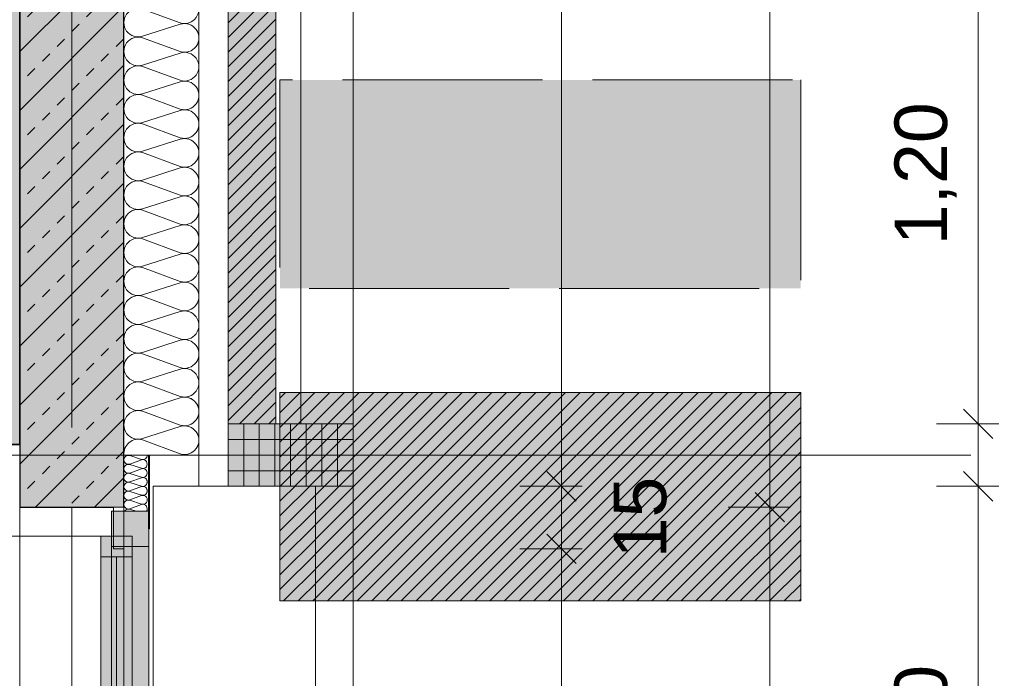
# Model space of a CAD drawing. Header units: metres. Extents: x -167 to 152, y -127 to 99.
# Tile 187 of 225: x -0.13 to 2.24, y -5.94 to -4.36. Entities that reach past the tile are written whole.
import ezdxf

# ---------------------------------------------------------------- set-up
doc = ezdxf.new("R2010")
doc.units = ezdxf.units.M
doc.header["$PDMODE"] = 1
doc.header["$PDSIZE"] = -2
for name, pattern in [('ACAD_ISO02W101', [0.6, 0.48, -0.12]), ('Achsen 01', [5.291531, 3.175, -1.058062, 0.352704, -0.705764]), ('gestrichelt - 01', [2, 1, -1]), ('ISO-07 Punktiert', [0.889, 0.127, -0.762]), ('Raster 01', [2, 1, -1]), ('VW-01 Strichlinie kurz', [2, 1, -1])]:
    doc.linetypes.add(name, pattern=pattern)
doc.layers.get('0').update_dxf_attribs({"lineweight": 25})
for name, color, linetype, lineweight, true_color in [('013_Beton und Stahlbetonarbeiten-000 Brüstung', 7, 'Continuous', 9, 0xa6a6a6), ('013_Beton und Stahlbetonarbeiten-000 Sichtbeton-331 tragende Au', 5, 'Continuous', 5, 0x0000ff), ('014_Fassadenarbeiten-000 Aufsicht Betonfertigteile', 7, 'Continuous', 9, 0xc0c0c0), ('014_Fassadenarbeiten-000 Aufsicht Mauerwerk', 7, 'Continuous', 9, 0xa6a6a6), ('014_Fassadenarbeiten-330 mineralische Dämmung', 7, 'Continuous', 9, 0x666666), ('031_Metallbauarbeiten-330 Aufsicht Metallbauarbeiten', 7, 'Continuous', 9, 0xa6a6a6), ('031_Metallbauarbeiten-350 Lamellendecke DS', 7, 'Continuous', 35, 0x666666), ('032_Metallarbeiten-Fenster', 7, 'Continuous', 13, 0x444444), ('AV1-Achsen', 1, 'Achsen 01', 18, 0xff0000), ('AV1-Raster', 7, 'Raster 01', 9, 0xa6a6a6)]:
    doc.layers.add(name, color=color, linetype=linetype, lineweight=lineweight, true_color=true_color)
for name, color, linetype, lineweight in [('013_Beton und Stahlbetonarbeiten-000 Unterzüge', 7, 'ISO-07 Punktiert', 13), ('013_Beton und Stahlbetonarbeiten-320 Fundamente Aufg. Wände', 7, 'ACAD_ISO02W101', 9), ('013_Beton und Stahlbetonarbeiten-330 Außenwände', 7, 'Continuous', 25), ('014_Fassadenarbeiten-330 Betonfertigteile vertikal', 7, 'Continuous', 9), ('014_Fassadenarbeiten-330 Filtermauerwerk 11.5cm', 7, 'Continuous', 9), ('039_Trockenbauarbeiten-340 Gipskarton', 7, 'Continuous', 9), ('039_Trockenbauarbeiten-alllg.', 7, 'Continuous', 9), ('_1.35m (3D)', 7, 'Continuous', 9), ('_GRU (2D)', 7, 'Continuous', 9), ('_Legende (2D)', 7, 'Continuous', 9), ('_OG 1 (2D)', 7, 'Continuous', 9), ('_OG 1 - DS (2D)', 7, 'Continuous', 9), ('Bemaßung-Bemaßung', 7, 'Continuous', 9), ('Keine', 7, 'Continuous', 9)]:
    doc.layers.add(name, color=color, linetype=linetype, lineweight=lineweight)
doc.layers.get('0').freeze()
doc.styles.add('Arial', font='arial.ttf')
doc.dimstyles.new('COE 50', dxfattribs={"dimtxt": 126.090495, "dimasz": 0.001414, "dimexe": 0.001, "dimexo": 0.01, "dimgap": 0.001, "dimtad": 1, "dimdec": 3, "dimtxsty": 'Arial', "dimblk": 'VW_SLASH-4', "dimblk1": 'VW_SLASH-4', "dimblk2": 'VW_SLASH-4', "dimcen": 0, "dimadec": 3, "dimazin": 0, "dimtfac": 0.8, "dimtdec": 3, "dimtix": 1, "dimtmove": 0, "dimatfit": 0, "dimldrblk": 'VW_SLASH-3', "dimfxl": 0.002, "dimfxlon": 1, "dimfrac": 2, "dimtolj": 1, "dimarcsym": 0})
pattern_1 = [(45, (0, 0), (0.01767767, -0.01767767), [])]

# ---------------------------------------------------------------- blocks, each defined once
blk = doc.blocks.new('Group-2')
at = {"layer": 'AV1-Raster'}
blk.add_line((1.35, -5.4), (-40.5, -5.4), dxfattribs=at)
blk = doc.blocks.new('1.35m (3D)')
at = {"layer": 'AV1-Raster', "color": 7}
blk.add_blockref('Group-2', (0, 0), dxfattribs=at)
blk = doc.blocks.new('OG 1 - DS (2D)')
at = {"layer": '031_Metallbauarbeiten-350 Lamellendecke DS', "linetype": 'Continuous', "lineweight": 0, "transparency": 33554508}
blk.add_hatch(color=254, dxfattribs=at).paths.add_polyline_path([(-3.975, -0.215), (-0.125, -0.215), (-0.125, -5.375), (-3.975, -5.375)])
at = {"layer": '031_Metallbauarbeiten-350 Lamellendecke DS', "linetype": 'Continuous', "lineweight": 9, "transparency": 33554508}
h = blk.add_hatch(dxfattribs=at)
h.set_pattern_fill('Lamellendecke', color=252, style=0, pattern_type=2)
h.set_pattern_definition([(90, (0, 0), (0.04, 0), [])])
h.paths.add_polyline_path([(-3.975, -0.215), (-0.125, -0.215), (-0.125, -5.375), (-3.975, -5.375)])
at = {"layer": '031_Metallbauarbeiten-350 Lamellendecke DS', "flags": 128}
blk.add_lwpolyline([(-3.975, -0.215), (-0.125, -0.215), (-0.125, -5.375), (-3.975, -5.375)], close=True, dxfattribs=at)
blk = doc.blocks.new('Group-282')
at = {"layer": '014_Fassadenarbeiten-330 mineralische Dämmung', "transparency": 33554687, "flags": 128}
for points in [[(-5.2626, -0.26, -0.324435), (-5.2752, -0.2984, -0.324435), (-5.3156, -0.2984, -0.324435), (-5.3282, -0.26), (-5.2949, -0.17, 0.324488), (-5.3075, -0.1315, 0.324488), (-5.3479, -0.1315, 0.324488), (-5.3605, -0.17), (-5.3315, -0.26, -0.324435), (-5.3441, -0.2984, -0.324435), (-5.3845, -0.2984, -0.324435), (-5.3971, -0.26), (-5.3638, -0.17, 0.54007), (-5.4, -0.1252)], [(-5.3971, -0.26, 1.372583), (-5.3315, -0.26), (-5.3605, -0.17, -1.372995), (-5.2949, -0.17), (-5.3282, -0.26, 1.372583), (-5.2626, -0.26), (-5.2915, -0.17, -1.372995), (-5.226, -0.17), (-5.2592, -0.26, 1.372583), (-5.1937, -0.26), (-5.2226, -0.17, -1.372995), (-5.157, -0.17), (-5.1903, -0.26, 1.372583), (-5.1247, -0.26), (-5.1536, -0.17, -1.372995), (-5.0881, -0.17), (-5.1213, -0.26, 1.372583), (-5.0558, -0.26), (-5.0847, -0.17, -1.372995), (-5.0191, -0.17), (-5.0524, -0.26, 1.372583), (-4.9868, -0.26), (-5.0157, -0.17, -1.372995), (-4.9502, -0.17), (-4.9834, -0.26, 1.372583), (-4.9179, -0.26), (-4.9468, -0.17, -1.372995), (-4.8812, -0.17), (-4.9145, -0.26, 1.372583), (-4.8489, -0.26), (-4.8779, -0.17, -1.372995), (-4.8123, -0.17), (-4.8456, -0.26, 1.372583), (-4.78, -0.26), (-4.8089, -0.17, -1.372995), (-4.7433, -0.17), (-4.7766, -0.26, 1.372583), (-4.711, -0.26), (-4.74, -0.17, -1.372995), (-4.6744, -0.17), (-4.7077, -0.26, 1.372583), (-4.6421, -0.26), (-4.671, -0.17, -1.372995), (-4.6054, -0.17), (-4.6387, -0.26, 1.372583), (-4.5731, -0.26), (-4.6021, -0.17, -1.372995), (-4.5365, -0.17), (-4.5698, -0.26, 1.372583), (-4.5042, -0.26), (-4.5331, -0.17, -1.372995), (-4.4676, -0.17), (-4.5008, -0.26, 1.372583), (-4.4353, -0.26), (-4.4642, -0.17, -1.372995), (-4.3986, -0.17), (-4.4319, -0.26, 1.372583), (-4.3663, -0.26), (-4.3952, -0.17, -1.372995), (-4.3297, -0.17), (-4.3629, -0.26, 1.372583), (-4.2974, -0.26)], [(-5.4, -0.2616, -0.131588), (-5.4, -0.2795)]]:
    blk.add_lwpolyline(points, format="xyb", dxfattribs=at)
blk = doc.blocks.new('Group-283')
at = {"layer": '014_Fassadenarbeiten-330 mineralische Dämmung', "transparency": 33554687}
blk.add_blockref('Group-282', (0, 0), dxfattribs=at)
blk = doc.blocks.new('Parametric Object-41')
at = {"layer": '014_Fassadenarbeiten-330 mineralische Dämmung', "color": 7, "transparency": 33554687}
blk.add_blockref('Group-283', (0, 0), dxfattribs=at)
at = {"layer": '014_Fassadenarbeiten-330 mineralische Dämmung', "color": 0, "flags": 1}
for tag in ['IFC_UUID', 'instanceID', 'prm0_name', 'prm0_type', 'prm0_value', 'prm1_name', 'prm1_type', 'prm1_value', 'prm2_name', 'prm2_type', 'prm2_value', 'prm3_name', 'prm3_type', 'prm3_value', 'prm4_name', 'prm4_type', 'prm4_value', 'prm5_name', 'prm5_type', 'prm5_value', 'prm6_name', 'prm6_type', 'prm6_value']:
    blk.add_attdef(tag, (0.1169, -5.4048), '', height=0.00018, dxfattribs=at)
blk = doc.blocks.new('VW_SLASH-4')
at = {"color": 0, "linetype": 'ByBlock', "lineweight": -2, "transparency": 16777216}
blk.add_line((0, 0), (-1, 0), dxfattribs=at)
at = {"color": 0, "linetype": 'Continuous', "lineweight": 15, "transparency": 16777216, "flags": 128}
blk.add_lwpolyline([(0.5, 0.5), (-0.5, -0.5)], dxfattribs=at)
blk = doc.blocks.new('*D411')
at = {"layer": 'Bemaßung-Bemaßung', "color": 0, "lineweight": -2}
for p, q in [((3.075, 0), (3.225, 0)), ((3.175, -5.3293), (3.175, -0.0707)), ((3.075, -5.4), (3.225, -5.4))]:
    blk.add_line(p, q, dxfattribs=at)
at = {"layer": 'Defpoints', "color": 0}
for p in [(0, 0), (3.175, 0), (0, -5.4)]:
    blk.add_point(p, dxfattribs=at)
at = {"layer": 'Bemaßung-Bemaßung', "color": 0, "lineweight": -2, "xscale": 0.070693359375, "yscale": 0.070693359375, "zscale": 0.070693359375}
for p, rotation in [((3.175, 0), 89.99999999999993), ((3.175, -5.4), 269.9999999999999)]:
    blk.add_blockref('VW_SLASH-4', p, dxfattribs=dict(at, rotation=rotation))
at = {"layer": 'Bemaßung-Bemaßung', "color": 0, "insert": (3.0492, -2.7), "char_height": 0.12609, "attachment_point": 5, "rotation": 90, "style": 'Arial'}
blk.add_mtext('\\A1;5,40', dxfattribs=at)
blk = doc.blocks.new('VW_SLASH-3')
at = {"color": 0, "linetype": 'ByBlock', "lineweight": -2, "transparency": 16777216}
blk.add_line((0, 0), (-1, 0), dxfattribs=at)
at = {"color": 0, "linetype": 'Continuous', "lineweight": 15, "transparency": 16777216, "flags": 128}
blk.add_lwpolyline([(0.5, 0.5), (-0.5, -0.5)], dxfattribs=at)
blk = doc.blocks.new('*D412')
at = {"layer": 'Bemaßung-Bemaßung', "color": 0, "lineweight": -2}
for p, q in [((3.075, -5.4), (3.225, -5.4)), ((3.175, -8.0293), (3.175, -5.4707)), ((3.075, -8.1), (3.225, -8.1))]:
    blk.add_line(p, q, dxfattribs=at)
at = {"layer": 'Defpoints', "color": 0}
for p in [(0, -5.4), (3.175, -5.4), (0, -8.1)]:
    blk.add_point(p, dxfattribs=at)
at = {"layer": 'Bemaßung-Bemaßung', "color": 0, "lineweight": -2, "xscale": 0.070693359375, "yscale": 0.070693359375, "zscale": 0.070693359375}
for p, rotation in [((3.175, -5.4), 90), ((3.175, -8.1), 270)]:
    blk.add_blockref('VW_SLASH-4', p, dxfattribs=dict(at, rotation=rotation))
at = {"layer": 'Bemaßung-Bemaßung', "color": 0, "insert": (3.0492, -6.75), "char_height": 0.12609, "attachment_point": 5, "rotation": 90, "style": 'Arial'}
blk.add_mtext('\\A1;2,70', dxfattribs=at)
blk = doc.blocks.new('*D506')
at = {"layer": 'Bemaßung-Bemaßung', "color": 0, "linetype": 'Continuous', "lineweight": -2}
for p, q in [((2.075, -4.125), (2.225, -4.125)), ((2.175, -5.2543), (2.175, -4.1957)), ((2.075, -5.325), (2.225, -5.325))]:
    blk.add_line(p, q, dxfattribs=at)
at = {"layer": 'Defpoints', "color": 0}
for p in [(0.675, -4.125), (2.175, -4.125), (0.675, -5.325)]:
    blk.add_point(p, dxfattribs=at)
at = {"layer": 'Bemaßung-Bemaßung', "color": 0, "lineweight": -2, "xscale": 0.070693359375, "yscale": 0.070693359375, "zscale": 0.070693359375}
for p, rotation in [((2.175, -4.125), 90), ((2.175, -5.325), 270)]:
    blk.add_blockref('VW_SLASH-4', p, dxfattribs=dict(at, rotation=rotation))
at = {"layer": 'Bemaßung-Bemaßung', "color": 0, "insert": (2.0492, -4.725), "char_height": 0.12609, "attachment_point": 5, "rotation": 90, "style": 'Arial'}
blk.add_mtext('\\A1;1,20', dxfattribs=at)
blk = doc.blocks.new('*D507')
at = {"layer": 'Bemaßung-Bemaßung', "color": 0, "linetype": 'Continuous', "lineweight": -2}
for p, q in [((2.175, -5.2543), (2.175, -5.1836)), ((2.075, -5.325), (2.225, -5.325)), ((2.175, -5.475), (2.175, -5.325)), ((2.075, -5.475), (2.225, -5.475)), ((2.175, -5.5457), (2.175, -5.6164))]:
    blk.add_line(p, q, dxfattribs=at)
at = {"layer": 'Defpoints', "color": 0}
for p in [(0.675, -5.325), (2.175, -5.325), (0.675, -5.475)]:
    blk.add_point(p, dxfattribs=at)
at = {"layer": 'Bemaßung-Bemaßung', "color": 0, "lineweight": -2, "xscale": 0.070693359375, "yscale": 0.070693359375, "zscale": 0.070693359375}
for p, rotation in [((2.175, -5.325), 270), ((2.175, -5.475), 90)]:
    blk.add_blockref('VW_SLASH-4', p, dxfattribs=dict(at, rotation=rotation))
at = {"layer": 'Bemaßung-Bemaßung', "color": 0, "insert": (2.3644, -5.4), "char_height": 0.12609, "attachment_point": 5, "rotation": 90, "style": 'Arial'}
blk.add_mtext('\\A1;15', dxfattribs=at)
blk = doc.blocks.new('*D508')
at = {"layer": 'Bemaßung-Bemaßung', "color": 0, "linetype": 'Continuous', "lineweight": -2}
for p, q in [((2.075, -5.475), (2.225, -5.475)), ((2.175, -6.6043), (2.175, -5.5457)), ((2.075, -6.675), (2.225, -6.675))]:
    blk.add_line(p, q, dxfattribs=at)
at = {"layer": 'Defpoints', "color": 0}
for p in [(0.675, -5.475), (2.175, -5.475), (0.675, -6.675)]:
    blk.add_point(p, dxfattribs=at)
at = {"layer": 'Bemaßung-Bemaßung', "color": 0, "lineweight": -2, "xscale": 0.070693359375, "yscale": 0.070693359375, "zscale": 0.070693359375}
for p, rotation in [((2.175, -5.475), 90), ((2.175, -6.675), 270)]:
    blk.add_blockref('VW_SLASH-4', p, dxfattribs=dict(at, rotation=rotation))
at = {"layer": 'Bemaßung-Bemaßung', "color": 0, "insert": (2.0492, -6.075), "char_height": 0.12609, "attachment_point": 5, "rotation": 90, "style": 'Arial'}
blk.add_mtext('\\A1;1,20', dxfattribs=at)
blk = doc.blocks.new('*D611')
at = {"layer": 'Bemaßung-Bemaßung', "color": 0, "linetype": 'Continuous', "lineweight": -2}
for p, q in [((1.075, -5.625), (1.225, -5.625)), ((1.175, -5.6957), (1.175, -7.8043)), ((1.075, -7.875), (1.225, -7.875))]:
    blk.add_line(p, q, dxfattribs=at)
at = {"layer": 'Defpoints', "color": 0}
for p in [(-0.125, -5.625), (-0.125, -7.875), (1.175, -7.875)]:
    blk.add_point(p, dxfattribs=at)
at = {"layer": 'Bemaßung-Bemaßung', "color": 0, "lineweight": -2, "xscale": 0.070693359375, "yscale": 0.070693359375, "zscale": 0.070693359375}
for p, rotation in [((1.175, -5.625), 90.00000000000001), ((1.175, -7.875), 270)]:
    blk.add_blockref('VW_SLASH-4', p, dxfattribs=dict(at, rotation=rotation))
at = {"layer": 'Bemaßung-Bemaßung', "color": 0, "insert": (1.0492, -6.75), "char_height": 0.12609, "attachment_point": 5, "rotation": 90, "style": 'Arial'}
blk.add_mtext('\\A1;2,25', dxfattribs=at)
blk = doc.blocks.new('*D612')
at = {"layer": 'Bemaßung-Bemaßung', "color": 0, "linetype": 'Continuous', "lineweight": -2}
for p, q in [((1.175, -5.4043), (1.175, -5.3336)), ((1.075, -5.475), (1.225, -5.475)), ((1.175, -5.475), (1.175, -5.625)), ((1.075, -5.625), (1.225, -5.625)), ((1.175, -5.6957), (1.175, -5.7664))]:
    blk.add_line(p, q, dxfattribs=at)
at = {"layer": 'Defpoints', "color": 0}
for p in [(-0.125, -5.475), (-0.125, -5.625), (1.175, -5.625)]:
    blk.add_point(p, dxfattribs=at)
at = {"layer": 'Bemaßung-Bemaßung', "color": 0, "lineweight": -2, "xscale": 0.070693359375, "yscale": 0.070693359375, "zscale": 0.070693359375}
for p, rotation in [((1.175, -5.475), 270), ((1.175, -5.625), 90)]:
    blk.add_blockref('VW_SLASH-4', p, dxfattribs=dict(at, rotation=rotation))
at = {"layer": 'Bemaßung-Bemaßung', "color": 0, "insert": (1.3644, -5.55), "char_height": 0.12609, "attachment_point": 5, "rotation": 90, "style": 'Arial'}
blk.add_mtext('\\A1;15', dxfattribs=at)
blk = doc.blocks.new('*D613')
at = {"layer": 'Bemaßung-Bemaßung', "color": 0, "linetype": 'Continuous', "lineweight": -2}
for p, q in [((1.075, -0.125), (1.225, -0.125)), ((1.175, -0.1957), (1.175, -5.4043)), ((1.075, -5.475), (1.225, -5.475))]:
    blk.add_line(p, q, dxfattribs=at)
at = {"layer": 'Defpoints', "color": 0}
for p in [(-0.125, -0.125), (-0.125, -5.475), (1.175, -5.475)]:
    blk.add_point(p, dxfattribs=at)
at = {"layer": 'Bemaßung-Bemaßung', "color": 0, "lineweight": -2, "xscale": 0.070693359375, "yscale": 0.070693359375, "zscale": 0.070693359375}
for p, rotation in [((1.175, -0.125), 90), ((1.175, -5.475), 270)]:
    blk.add_blockref('VW_SLASH-4', p, dxfattribs=dict(at, rotation=rotation))
at = {"layer": 'Bemaßung-Bemaßung', "color": 0, "insert": (1.0492, -2.8), "char_height": 0.12609, "attachment_point": 5, "rotation": 90, "style": 'Arial'}
blk.add_mtext('\\A1;5,35', dxfattribs=at)
blk = doc.blocks.new('*D659')
at = {"layer": 'Bemaßung-Bemaßung', "color": 0, "lineweight": -2}
for p, q in [((1.575, -5.525), (1.725, -5.525)), ((1.675, -5.5957), (1.675, -7.9043)), ((1.575, -7.975), (1.725, -7.975))]:
    blk.add_line(p, q, dxfattribs=at)
at = {"layer": 'Defpoints', "color": 0}
for p in [(-0.125, -5.525), (-0.125, -7.975), (1.675, -7.975)]:
    blk.add_point(p, dxfattribs=at)
at = {"layer": 'Bemaßung-Bemaßung', "color": 0, "lineweight": -2, "xscale": 0.070693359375, "yscale": 0.070693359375, "zscale": 0.070693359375}
for p, rotation in [((1.675, -5.525), 90.00000000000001), ((1.675, -7.975), 270)]:
    blk.add_blockref('VW_SLASH-4', p, dxfattribs=dict(at, rotation=rotation))
at = {"layer": 'Bemaßung-Bemaßung', "color": 0, "insert": (1.5492, -6.75), "char_height": 0.12609, "attachment_point": 5, "rotation": 90, "style": 'Arial'}
blk.add_mtext('\\A1;2,45', dxfattribs=at)
blk = doc.blocks.new('*D660')
at = {"layer": 'Bemaßung-Bemaßung', "color": 0, "lineweight": -2}
for p, q in [((1.575, 0.125), (1.725, 0.125)), ((1.675, 0.0543), (1.675, -5.4543)), ((1.575, -5.525), (1.725, -5.525))]:
    blk.add_line(p, q, dxfattribs=at)
at = {"layer": 'Defpoints', "color": 0}
for p in [(-0.125, 0.125), (-0.125, -5.525), (1.675, -5.525)]:
    blk.add_point(p, dxfattribs=at)
at = {"layer": 'Bemaßung-Bemaßung', "color": 0, "lineweight": -2, "xscale": 0.070693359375, "yscale": 0.070693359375, "zscale": 0.070693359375}
for p, rotation in [((1.675, 0.125), 90.00000000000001), ((1.675, -5.525), 270)]:
    blk.add_blockref('VW_SLASH-4', p, dxfattribs=dict(at, rotation=rotation))
at = {"layer": 'Bemaßung-Bemaßung', "color": 0, "insert": (1.5492, -2.7), "char_height": 0.12609, "attachment_point": 5, "rotation": 90, "style": 'Arial'}
blk.add_mtext('\\A1;5,65', dxfattribs=at)
blk = doc.blocks.new('Group-472')
at = {"layer": '014_Fassadenarbeiten-330 mineralische Dämmung', "transparency": 33554687, "flags": 128}
for points in [[(15.4589, -23.284, 0.513088), (15.4692, -23.27), (15.4602, -23.242, -1.372995), (15.4806, -23.242), (15.4703, -23.27, 1.372583), (15.4907, -23.27), (15.4817, -23.242, -1.372995), (15.5021, -23.242), (15.4917, -23.27, 1.372583), (15.5121, -23.27)], [(15.4703, -23.27, 1.372583), (15.4907, -23.27), (15.4817, -23.242, -1.372995), (15.5021, -23.242), (15.4917, -23.27, 1.372583), (15.5121, -23.27), (15.5031, -23.242, -1.372995), (15.5235, -23.242), (15.5132, -23.27, 1.372583), (15.5336, -23.27), (15.5246, -23.242, -1.372995), (15.545, -23.242), (15.5346, -23.27, 1.372583), (15.555, -23.27), (15.546, -23.242, -1.372995), (15.5664, -23.242)], [(15.5132, -23.27, 0.324435), (15.5171, -23.282, 0.324435), (15.5297, -23.282, 0.324435), (15.5336, -23.27), (15.5246, -23.242, -0.324488), (15.5285, -23.23, -0.324488), (15.5411, -23.23, -0.324488), (15.545, -23.242), (15.5346, -23.27, 0.324435), (15.5385, -23.282, 0.324435), (15.5511, -23.282, 0.324435), (15.555, -23.27), (15.546, -23.242, -0.324488), (15.5499, -23.23, -0.324488), (15.5625, -23.23, -0.324488), (15.5664, -23.242), (15.5561, -23.27, 0.324435), (15.56, -23.282, 0.324435), (15.5726, -23.282, 0.324435), (15.5765, -23.27), (15.5675, -23.242, -0.324488), (15.5714, -23.23, -0.324488), (15.584, -23.23, -0.324488), (15.5879, -23.242), (15.5775, -23.27, 0.719228), (15.5939, -23.2821)], [(15.5939, -23.2574), (15.5889, -23.242, -0.356824), (15.5939, -23.2294)]]:
    blk.add_lwpolyline(points, format="xyb", dxfattribs=at)
blk = doc.blocks.new('Group-476')
at = {"layer": '014_Fassadenarbeiten-330 mineralische Dämmung', "transparency": 33554687}
blk.add_blockref('Group-472', (0, 0), dxfattribs=at)
blk = doc.blocks.new('Parametric Object-65')
at = {"layer": '014_Fassadenarbeiten-330 mineralische Dämmung', "color": 7, "transparency": 33554687}
blk.add_blockref('Group-476', (0, 0), dxfattribs=at)
at = {"layer": '014_Fassadenarbeiten-330 mineralische Dämmung', "color": 0, "flags": 1}
for tag in ['IFC_UUID', 'instanceID', 'prm0_name', 'prm0_type', 'prm0_value', 'prm1_name', 'prm1_type', 'prm1_value', 'prm2_name', 'prm2_type', 'prm2_value', 'prm3_name', 'prm3_type', 'prm3_value', 'prm4_name', 'prm4_type', 'prm4_value', 'prm5_name', 'prm5_type', 'prm5_value', 'prm6_name', 'prm6_type', 'prm6_value']:
    blk.add_attdef(tag, (0.1225, -5.535), '', height=0.00018, dxfattribs=at)
blk = doc.blocks.new('COE - Fenster 01')
at = {"layer": '032_Metallarbeiten-Fenster', "linetype": 'Continuous', "lineweight": 0}
for points in [[(-0.03, 2.515), (-0.03, 2.43), (0.06, 2.43), (0.06, 2.515)], [(0.02, 2.455), (0.02, 2.405), (-0.055, 2.405), (-0.055, 2.455)], [(-0.03, 2.43), (0.06, 2.43), (0.06, 0.17), (-0.03, 0.17)], [(0.02, 2.405), (0.02, 1.375), (-0.055, 1.375), (-0.055, 2.405)], [(0.02, 1.375), (0.02, 1.325), (-0.055, 1.325), (-0.055, 1.375)], [(0.06, 1.375), (0.06, 1.225), (-0.03, 1.225), (-0.03, 1.375)], [(0.02, 1.225), (0.02, 1.275), (-0.055, 1.275), (-0.055, 1.225)], [(0.02, 0.195), (0.02, 1.225), (-0.055, 1.225), (-0.055, 0.195)], [(0.02, 0.145), (0.02, 0.195), (-0.055, 0.195), (-0.055, 0.145)], [(0.06, 0.17), (-0.03, 0.17), (-0.03, 0.085), (0.06, 0.085)]]:
    blk.add_hatch(color=7, dxfattribs=at).paths.add_polyline_path(points)
at = {"layer": '032_Metallarbeiten-Fenster', "color": 7, "linetype": 'gestrichelt - 01', "lineweight": 18, "transparency": 33554687}
for p, q in [((-0.055, 2.455), (-1.185, 2.455)), ((-0.055, 0.145), (-1.185, 0.145))]:
    blk.add_line(p, q, dxfattribs=at)
at = {"layer": '032_Metallarbeiten-Fenster', "color": 7, "lineweight": 18}
for p, q in [((-0.0175, 2.405), (-0.0175, 1.375)), ((-0.0175, 0.195), (-0.0175, 1.225))]:
    blk.add_line(p, q, dxfattribs=at)
at = {"layer": '032_Metallarbeiten-Fenster', "color": 7, "lineweight": 18, "flags": 128}
for points in [[(-0.03, 2.515), (-0.03, 2.43), (0.06, 2.43), (0.06, 2.515)], [(0.02, 2.455), (0.02, 2.405), (-0.055, 2.405), (-0.055, 2.455)], [(-0.03, 2.43), (0.06, 2.43), (0.06, 0.17), (-0.03, 0.17)], [(0.02, 2.405), (0.02, 1.375), (-0.055, 1.375), (-0.055, 2.405)], [(0.02, 1.375), (0.02, 1.325), (-0.055, 1.325), (-0.055, 1.375)], [(0.06, 1.375), (0.06, 1.225), (-0.03, 1.225), (-0.03, 1.375)], [(0.02, 1.225), (0.02, 1.275), (-0.055, 1.275), (-0.055, 1.225)], [(0.02, 0.195), (0.02, 1.225), (-0.055, 1.225), (-0.055, 0.195)], [(0.02, 0.145), (0.02, 0.195), (-0.055, 0.195), (-0.055, 0.145)], [(0.06, 0.17), (-0.03, 0.17), (-0.03, 0.085), (0.06, 0.085)]]:
    blk.add_lwpolyline(points, close=True, dxfattribs=at)
at = {"layer": '032_Metallarbeiten-Fenster', "color": 7, "linetype": 'gestrichelt - 01', "lineweight": 18, "transparency": 33554687}
for centre, start, end in [((-0.055, 2.455), 180.0004, 270), ((-0.055, 0.145), 90, 179.9996)]:
    blk.add_arc(centre, 1.13, start, end, dxfattribs=at)
blk = doc.blocks.new('Legende (2D)')
at = {"layer": '013_Beton und Stahlbetonarbeiten-320 Fundamente Aufg. Wände', "linetype": 'Continuous', "lineweight": 0, "transparency": 33554470}
blk.add_hatch(color=96, dxfattribs=at).paths.add_polyline_path([(1.7496, -4.5), (1.7496, -5), (0.4996, -5), (0.4996, -4.5)])
at = {"layer": 'Keine', "linetype": 'Continuous', "lineweight": 0, "true_color": 0xd19783, "transparency": 33554687}
blk.add_hatch(color=33, dxfattribs=at).paths.add_polyline_path([(0.4996, -5.75), (0.4996, -5.25), (1.7496, -5.25), (1.7496, -5.75)])
at = {"layer": 'Keine', "linetype": 'Continuous', "lineweight": 9, "transparency": 33554687}
h = blk.add_hatch(dxfattribs=at)
h.set_pattern_fill('Mauerwerk Münster', color=8, style=0, pattern_type=2)
h.set_pattern_definition(pattern_1)
h.paths.add_polyline_path([(0.4996, -5.75), (0.4996, -5.25), (1.7496, -5.25), (1.7496, -5.75)])
at = {"layer": '013_Beton und Stahlbetonarbeiten-320 Fundamente Aufg. Wände', "flags": 128}
blk.add_lwpolyline([(1.7496, -4.5), (1.7496, -5), (0.4996, -5), (0.4996, -4.5)], close=True, dxfattribs=at)
at = {"layer": 'Keine', "color": 7, "linetype": 'Continuous', "lineweight": 9, "transparency": 33554687, "flags": 128}
blk.add_lwpolyline([(0.4996, -5.75), (0.4996, -5.25), (1.7496, -5.25), (1.7496, -5.75)], close=True, dxfattribs=at)
blk = doc.blocks.new('Group-744')
at = {"layer": 'AV1-Achsen'}
blk.add_line((0, -26.5), (0, 4.9), dxfattribs=at)
blk = doc.blocks.new('Group-756')
at = {"layer": 'AV1-Achsen'}
blk.add_line((-43.35, -5.4), (4.2, -5.4), dxfattribs=at)
blk = doc.blocks.new('GRU (2D)')
at = {"layer": 'AV1-Achsen', "color": 7}
for name in ['Group-744', 'Group-756']:
    blk.add_blockref(name, (0, 0), dxfattribs=at)
blk = doc.blocks.new('OG 1 (2D)')
at = {"layer": '014_Fassadenarbeiten-330 Filtermauerwerk 11.5cm', "linetype": 'Continuous', "lineweight": 0, "true_color": 0xd19783}
blk.add_hatch(color=33, dxfattribs=at).paths.add_polyline_path([(0.49, -5.325), (0.375, -5.325), (0.375, -4.125), (0.49, -4.125)])
at = {"layer": '014_Fassadenarbeiten-330 Filtermauerwerk 11.5cm', "linetype": 'Continuous', "lineweight": 9}
h = blk.add_hatch(dxfattribs=at)
h.set_pattern_fill('Mauerwerk Münster', color=8, style=0, pattern_type=2)
h.set_pattern_definition(pattern_1)
h.paths.add_polyline_path([(0.49, -5.325), (0.375, -5.325), (0.375, -4.125), (0.49, -4.125)])
at = {"layer": '014_Fassadenarbeiten-000 Aufsicht Betonfertigteile', "flags": 128}
blk.add_lwpolyline([(0.305, -21.905), (0.305, 0.305), (0.675, 0.675), (0.675, -22.275)], close=True, dxfattribs=at)
at = {"layer": '014_Fassadenarbeiten-000 Aufsicht Mauerwerk', "flags": 128}
for points in [[(0.375, -4.125), (0.55, -4.125), (0.55, -5.325), (0.375, -5.325)], [(0.55, -5.325), (0.375, -5.325), (0.375, -4.125), (0.55, -4.125)]]:
    blk.add_lwpolyline(points, close=True, dxfattribs=at)
at = {"layer": '014_Fassadenarbeiten-330 Filtermauerwerk 11.5cm', "flags": 128}
blk.add_lwpolyline([(0.49, -5.325), (0.375, -5.325), (0.375, -4.125), (0.49, -4.125)], close=True, dxfattribs=at)
at = {"layer": '014_Fassadenarbeiten-330 mineralische Dämmung', "flags": 128}
blk.add_lwpolyline([(0, 0.125), (0, 0.305), (0.305, 0.305), (0.305, -5.4), (0.125, -5.4), (0.125, 0.125)], close=True, dxfattribs=at)
at = {"layer": '014_Fassadenarbeiten-330 mineralische Dämmung', "rotation": 90}
blk.add_blockref('Parametric Object-41', (0, 0), dxfattribs=at)
at = {"layer": 'Bemaßung-Bemaßung', "color": 1}
dim = blk.add_aligned_dim(p1=(0, -5.4), p2=(0, 0), distance=-3.175, text='5,40', dimstyle='COE 50', override={"dimtxt": 0.12609, "dimasz": 0.070693, "dimexe": 0.05, "dimgap": 0.05, "dimpost": '<>', "dimtxsty": 'Arial', "dimtmove": 2, "dimfxl": 0.1}, dxfattribs=at)
dim.commit()
dim.dimension.update_dxf_attribs({"geometry": '*D411', "text_midpoint": (3.0492, -2.7)})
at = {"layer": 'Bemaßung-Bemaßung', "linetype": 'Continuous'}
for base, p1, p2, text, override, picture, middle in [((2.175, -4.125), (0.675, -5.325), (0.675, -4.125), '1,20', {"dimtxt": 0.12609, "dimasz": 0.070693, "dimexe": 0.05, "dimgap": 0.05, "dimpost": '<>', "dimtxsty": 'Arial', "dimtmove": 2, "dimfxl": 0.1}, '*D506', (2.0492, -4.725)), ((2.175, -5.325), (0.675, -5.475), (0.675, -5.325), '15', {"dimtxt": 0.12609, "dimasz": 0.070693, "dimexe": 0.05, "dimgap": 0.05, "dimpost": '<>', "dimtxsty": 'Arial', "dimtix": 0, "dimtmove": 2, "dimfxl": 0.1}, '*D507', (2.3644, -5.4)), ((2.175, -5.475), (0.675, -6.675), (0.675, -5.475), '1,20', {"dimtxt": 0.12609, "dimasz": 0.070693, "dimexe": 0.05, "dimgap": 0.05, "dimpost": '<>', "dimtxsty": 'Arial', "dimtmove": 2, "dimfxl": 0.1}, '*D508', (2.0492, -6.075))]:
    dim = blk.add_linear_dim(base=base, p1=p1, p2=p2, angle=270, text=text, dimstyle='COE 50', override=override, dxfattribs=at)
    dim.commit()
    dim.dimension.update_dxf_attribs({"geometry": picture, "text_midpoint": middle})
at = {"color": 255}
blk.add_wipeout([(-0.125, -7.975), (-0.125, -5.525), (0.125, -5.525), (0.125, -7.975)], dxfattribs=at).dxf.layer = '013_Beton und Stahlbetonarbeiten-000 Brüstung'
at = {"layer": '013_Beton und Stahlbetonarbeiten-330 Außenwände', "linetype": 'Continuous', "lineweight": 0, "true_color": 0xc0c0c0}
blk.add_hatch(color=9, dxfattribs=at).paths.add_polyline_path([(-0.125, 0.125), (-0.125, -5.525), (0.125, -5.525), (0.125, 0.125)])
at = {"layer": '013_Beton und Stahlbetonarbeiten-330 Außenwände', "linetype": 'Continuous', "lineweight": 13}
h = blk.add_hatch(dxfattribs=at)
h.set_pattern_fill('Stahlbeton', color=251, style=0, pattern_type=2)
h.set_pattern_definition([(45, (0, 0), (0.0707107, -0.0707107), [0.025, -0.025])])
h.paths.add_polyline_path([(-0.125, 0.125), (-0.125, -5.525), (0.125, -5.525), (0.125, 0.125)])
h = blk.add_hatch(dxfattribs=at)
h.set_pattern_fill('Stahlbeton-1', color=251, style=0, pattern_type=2)
h.set_pattern_definition([(-135, (0.03106, -0.03313), (0.0707107, -0.0707107), [])])
h.paths.add_polyline_path([(-0.125, 0.125), (-0.125, -5.525), (0.125, -5.525), (0.125, 0.125)])
at = {"layer": '013_Beton und Stahlbetonarbeiten-000 Brüstung', "flags": 128}
blk.add_lwpolyline([(-0.125, -7.975), (-0.125, -5.525), (0.125, -5.525), (0.125, -7.975)], close=True, dxfattribs=at)
at = {"layer": '013_Beton und Stahlbetonarbeiten-330 Außenwände', "flags": 128}
blk.add_lwpolyline([(-0.125, 0.125), (-0.125, -5.525), (0.125, -5.525), (0.125, 0.125)], close=True, dxfattribs=at)
at = {"layer": '039_Trockenbauarbeiten-alllg.'}
blk.add_line((0, -5.525), (0, -7.975), dxfattribs=at)
at = {"color": 255}
blk.add_wipeout([(0.585, -5.475), (0.585, -8.1), (0.195, -8.1), (0.195, -5.475)], dxfattribs=at).dxf.layer = '031_Metallbauarbeiten-330 Aufsicht Metallbauarbeiten'
at = {"layer": '014_Fassadenarbeiten-330 Betonfertigteile vertikal', "linetype": 'Continuous', "lineweight": 0}
blk.add_hatch(color=9, dxfattribs=at).paths.add_polyline_path([(0.675, -5.325), (0.675, -5.475), (0.375, -5.475), (0.375, -5.325)])
at = {"layer": '014_Fassadenarbeiten-330 Betonfertigteile vertikal', "linetype": 'Continuous', "lineweight": 9}
h = blk.add_hatch(dxfattribs=at)
h.set_pattern_fill('Stahlbetonfertigteil', color=8, style=0, pattern_type=2)
h.set_pattern_definition([(-90, (0, 0), (0.0375, 0), [])])
h.paths.add_polyline_path([(0.675, -5.325), (0.675, -5.475), (0.375, -5.475), (0.375, -5.325)])
at = {"layer": '014_Fassadenarbeiten-330 Betonfertigteile vertikal', "linetype": 'Continuous', "lineweight": 13}
h = blk.add_hatch(dxfattribs=at)
h.set_pattern_fill('Stahlbetonfertigteil-1', color=8, style=0, pattern_type=2)
h.set_pattern_definition([(0, (0, 0), (2e-18, -0.0375), [])])
h.paths.add_polyline_path([(0.675, -5.325), (0.675, -5.475), (0.375, -5.475), (0.375, -5.325)])
at = {"layer": '032_Metallarbeiten-Fenster', "linetype": 'Continuous', "lineweight": 0, "transparency": 33554687}
blk.add_hatch(color=181, dxfattribs=at).paths.add_polyline_path([(0.1843, -5.5769), (0.1843, -5.4), (0.1863, -5.4), (0.1863, -5.5769)])
at = {"layer": '014_Fassadenarbeiten-330 Betonfertigteile vertikal', "flags": 128}
blk.add_lwpolyline([(0.675, -5.325), (0.675, -5.475), (0.375, -5.475), (0.375, -5.325)], close=True, dxfattribs=at)
at = {"layer": '031_Metallbauarbeiten-330 Aufsicht Metallbauarbeiten', "flags": 128}
blk.add_lwpolyline([(0.585, -5.475), (0.585, -8.1), (0.195, -8.1), (0.195, -5.475)], close=True, dxfattribs=at)
at = {"layer": '032_Metallarbeiten-Fenster', "color": 7, "linetype": 'Continuous', "lineweight": 9, "transparency": 33554687, "flags": 128}
blk.add_lwpolyline([(0.1843, -5.5769), (0.1843, -5.4), (0.1863, -5.4), (0.1863, -5.5769)], close=True, dxfattribs=at)
at = {"layer": 'Bemaßung-Bemaßung'}
for base, p1, p2, text, picture, middle in [((1.675, -5.525), (-0.125, 0.125), (-0.125, -5.525), '5,65', '*D660', (1.5492, -2.7)), ((1.675, -7.975), (-0.125, -5.525), (-0.125, -7.975), '2,45', '*D659', (1.5492, -6.75))]:
    dim = blk.add_linear_dim(base=base, p1=p1, p2=p2, angle=270, text=text, dimstyle='COE 50', override={"dimtxt": 0.12609, "dimasz": 0.070693, "dimexe": 0.05, "dimgap": 0.05, "dimpost": '<>', "dimtxsty": 'Arial', "dimtmove": 2, "dimfxl": 0.1}, dxfattribs=at)
    dim.commit()
    dim.dimension.update_dxf_attribs({"geometry": picture, "text_midpoint": middle})
at = {"layer": 'Bemaßung-Bemaßung', "linetype": 'Continuous'}
for base, p1, p2, text, override, picture, middle in [((1.175, -5.475), (-0.125, -0.125), (-0.125, -5.475), '5,35', {"dimtxt": 0.12609, "dimasz": 0.070693, "dimexe": 0.05, "dimgap": 0.05, "dimpost": '<>', "dimtxsty": 'Arial', "dimtmove": 2, "dimfxl": 0.1}, '*D613', (1.0492, -2.8)), ((1.175, -5.625), (-0.125, -5.475), (-0.125, -5.625), '15', {"dimtxt": 0.12609, "dimasz": 0.070693, "dimexe": 0.05, "dimgap": 0.05, "dimpost": '<>', "dimtxsty": 'Arial', "dimtix": 0, "dimtmove": 2, "dimfxl": 0.1}, '*D612', (1.3644, -5.55)), ((1.175, -7.875), (-0.125, -5.625), (-0.125, -7.875), '2,25', {"dimtxt": 0.12609, "dimasz": 0.070693, "dimexe": 0.05, "dimgap": 0.05, "dimpost": '<>', "dimtxsty": 'Arial', "dimtmove": 2, "dimfxl": 0.1}, '*D611', (1.0492, -6.75))]:
    dim = blk.add_linear_dim(base=base, p1=p1, p2=p2, angle=270, text=text, dimstyle='COE 50', override=override, dxfattribs=at)
    dim.commit()
    dim.dimension.update_dxf_attribs({"geometry": picture, "text_midpoint": middle})
at = {"layer": 'Bemaßung-Bemaßung', "color": 1}
dim = blk.add_aligned_dim(p1=(0, -8.1), p2=(0, -5.4), distance=-3.175, text='2,70', dimstyle='COE 50', override={"dimtxt": 0.12609, "dimasz": 0.070693, "dimexe": 0.05, "dimgap": 0.05, "dimpost": '<>', "dimtxsty": 'Arial', "dimtmove": 2, "dimfxl": 0.1}, dxfattribs=at)
dim.commit()
dim.dimension.update_dxf_attribs({"geometry": '*D412', "text_midpoint": (3.0492, -6.75)})
at = {"color": 255}
blk.add_wipeout([(0.1, -5.525), (0.125, -5.525), (0.125, -5.625), (0.1, -5.625)], dxfattribs=at).dxf.layer = '039_Trockenbauarbeiten-340 Gipskarton'
at = {"layer": '013_Beton und Stahlbetonarbeiten-000 Sichtbeton-331 tragende Au', "linetype": 'Continuous', "lineweight": 0}
blk.add_hatch(color=30, dxfattribs=at).paths.add_polyline_path([(-0.075, -5.475), (0.125, -5.475), (0.125, -5.525), (-0.125, -5.525), (-0.125, -0.125), (-0.075, -0.125)])
at = {"layer": '013_Beton und Stahlbetonarbeiten-000 Unterzüge', "linetype": 'VW-01 Strichlinie kurz', "flags": 128}
blk.add_lwpolyline([(-0.125, -7.975), (-0.125, -5.525), (0.125, -5.525), (0.125, -7.975)], close=True, dxfattribs=at)
at = {"layer": '039_Trockenbauarbeiten-340 Gipskarton', "flags": 128}
blk.add_lwpolyline([(0.1, -5.525), (0.125, -5.525), (0.125, -5.625), (0.1, -5.625)], close=True, dxfattribs=at)
at = {"layer": '014_Fassadenarbeiten-330 mineralische Dämmung', "xscale": -1, "rotation": 90}
blk.add_blockref('Parametric Object-65', (-23.103, 10.0589), dxfattribs=at)
at = {"layer": '032_Metallarbeiten-Fenster', "color": 7, "xscale": -1, "rotation": 180}
blk.add_blockref('COE - Fenster 01', (0.125, -5.4495), dxfattribs=at)

msp = doc.modelspace()

# ---------------------------------------------------------------- block references
at = {"layer": '_1.35m (3D)'}
msp.add_blockref('1.35m (3D)', (0, 0), dxfattribs=at)

# ---------------------------------------------------------------- next in the draw order: block references
at = {"layer": '_OG 1 - DS (2D)'}
msp.add_blockref('OG 1 - DS (2D)', (0, 0), dxfattribs=at)

# ---------------------------------------------------------------- next in the draw order: block references
at = {"layer": '_OG 1 (2D)'}
msp.add_blockref('OG 1 (2D)', (0, 0), dxfattribs=at)

# ---------------------------------------------------------------- next in the draw order: block references
at = {"layer": '_Legende (2D)'}
msp.add_blockref('Legende (2D)', (0, 0), dxfattribs=at)

# ---------------------------------------------------------------- next in the draw order: block references
at = {"layer": '_GRU (2D)'}
msp.add_blockref('GRU (2D)', (0, 0), dxfattribs=at)

doc.saveas('drawing.dxf')
